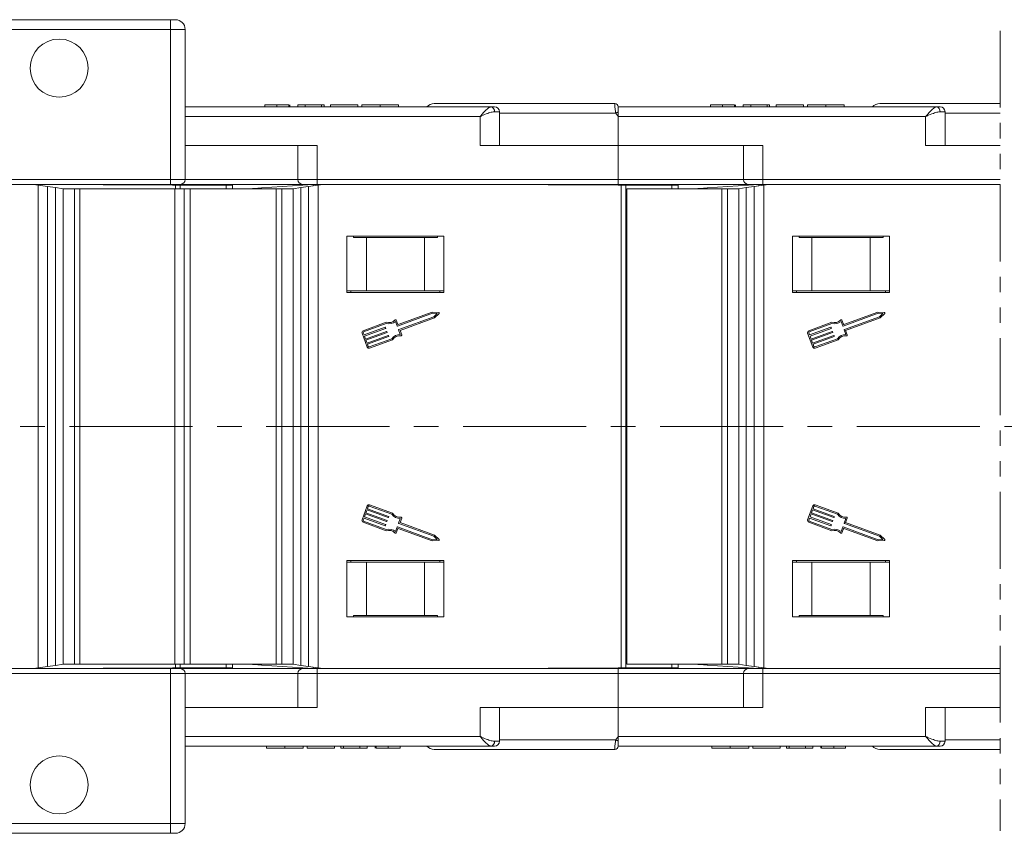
# Model space of a CAD drawing. Header units: millimetres. Extents: x 2548 to 3470, y -441 to 211.
# Tile 13 of 49: x 3045 to 3147, y -289 to -205. Entities that reach past the tile are written whole.
import ezdxf

# ---------------------------------------------------------------- set-up
doc = ezdxf.new("R2010")
doc.units = ezdxf.units.MM
doc.linetypes.add('CENTERX2', pattern=[20.32, 12.7, -2.54, 2.54, -2.54])
doc.linetypes.add('PHANTOM2', pattern=[31.75, 15.875, -3.175, 3.175, -3.175, 3.175, -3.175])

msp = doc.modelspace()

# ---------------------------------------------------------------- linework, layer by layer
at = {"color": 7, "linetype": 'Continuous', "lineweight": 15}
for p, q in [((3027.815, -204.671), (3060.864, -204.671)), ((3060.864, -204.671), (3060.864, -205.671)), ((3061.364, -204.671), (3060.864, -204.671)), ((3060.864, -205.671), (3027.815, -205.671)), ((3060.864, -221.171), (3060.864, -205.671)), ((3060.864, -205.671), (3062.364, -205.671)), ((3062.364, -205.671), (3062.364, -221.171)), ((3088.075, -213.321), (3106.725, -213.321)), ((3106.725, -213.321), (3106.725, -213.321)), ((3134.075, -213.321), (3146.514, -213.321)), ((3062.364, -213.671), (3093.925, -213.671)), ((3070.601, -213.471), (3070.601, -213.671)), ((3071.836, -213.471), (3071.836, -213.671)), ((3073.077, -213.471), (3073.077, -213.671)), ((3073.165, -213.471), (3073.165, -213.671)), ((3073.985, -213.471), (3073.985, -213.671)), ((3074.754, -213.471), (3073.985, -213.471)), ((3074.754, -213.471), (3074.754, -213.671)), ((3076.447, -213.471), (3074.754, -213.471)), ((3076.447, -213.471), (3076.447, -213.671)), ((3076.703, -213.471), (3076.447, -213.471)), ((3076.703, -213.471), (3076.703, -213.671)), ((3077.37, -213.471), (3077.37, -213.671)), ((3080.19, -213.471), (3077.37, -213.471)), ((3080.19, -213.471), (3080.19, -213.671)), ((3080.601, -213.471), (3080.601, -213.671)), ((3082.504, -213.471), (3082.504, -213.671)), ((3084.395, -213.471), (3084.395, -213.671)), ((3093.925, -213.671), (3094.307, -213.671)), ((3094.298, -214.171), (3094.807, -214.171)), ((3094.807, -217.671), (3094.807, -214.171)), ((3106.84, -214.321), (3094.807, -214.321)), ((3107.075, -213.671), (3107.075, -214.196)), ((3107.075, -213.671), (3139.925, -213.671)), ((3107.075, -214.196), (3107.075, -214.671)), ((3116.601, -213.471), (3116.601, -213.671)), ((3117.836, -213.471), (3117.836, -213.671)), ((3119.077, -213.471), (3119.077, -213.671)), ((3119.165, -213.471), (3119.165, -213.671)), ((3119.985, -213.471), (3119.985, -213.671)), ((3120.754, -213.471), (3119.985, -213.471)), ((3120.754, -213.471), (3120.754, -213.671)), ((3122.447, -213.471), (3120.754, -213.471)), ((3122.447, -213.471), (3122.447, -213.671)), ((3122.703, -213.471), (3122.447, -213.471)), ((3122.703, -213.471), (3122.703, -213.671)), ((3123.37, -213.471), (3123.37, -213.671)), ((3126.19, -213.471), (3123.37, -213.471)), ((3126.19, -213.471), (3126.19, -213.671)), ((3126.601, -213.471), (3126.601, -213.671)), ((3128.504, -213.471), (3128.504, -213.671)), ((3130.395, -213.471), (3130.395, -213.671)), ((3139.925, -213.671), (3140.307, -213.671)), ((3140.298, -214.171), (3140.807, -214.171)), ((3140.807, -217.671), (3140.807, -214.171)), ((3146.514, -214.321), (3140.807, -214.321)), ((3092.807, -214.671), (3062.364, -214.671)), ((3092.807, -217.671), (3092.807, -214.671)), ((3107.075, -214.671), (3107.075, -217.671)), ((3138.807, -214.671), (3107.075, -214.671)), ((3138.807, -217.671), (3138.807, -214.671)), ((3075.996, -217.671), (3062.364, -217.671)), ((3073.996, -217.671), (3073.996, -221.171)), ((3075.996, -217.671), (3075.996, -221.171)), ((3092.807, -217.671), (3107.075, -217.671)), ((3107.075, -217.671), (3107.075, -221.171)), ((3121.996, -217.671), (3107.075, -217.671)), ((3119.996, -217.671), (3119.996, -221.171)), ((3121.996, -217.671), (3121.996, -221.171)), ((3138.807, -217.671), (3146.514, -217.671)), ((3016.062, -221.171), (3060.864, -221.171)), ((3060.864, -221.671), (3060.864, -221.171)), ((3060.864, -221.171), (3062.364, -221.171)), ((3062.364, -221.171), (3073.996, -221.171)), ((3073.996, -221.171), (3075.996, -221.171)), ((3075.996, -221.171), (3107.075, -221.171)), ((3075.996, -221.171), (3075.996, -221.671)), ((3107.075, -221.171), (3107.075, -221.671)), ((3107.075, -221.171), (3119.996, -221.171)), ((3119.996, -221.171), (3121.996, -221.171)), ((3121.996, -221.171), (3146.514, -221.171)), ((3121.996, -221.171), (3121.996, -221.671)), ((3060.864, -221.671), (3016.062, -221.671)), ((3047.185, -221.74), (3046.713, -221.671)), ((3061.073, -221.741), (3046.718, -221.672)), ((3061.364, -221.768), (3046.72, -221.672)), ((3047.185, -271.602), (3047.185, -221.74)), ((3047.185, -221.74), (3048.17, -221.885)), ((3048.17, -221.885), (3048.17, -271.457)), ((3048.17, -221.885), (3048.992, -222.005)), ((3048.992, -271.337), (3048.992, -222.005)), ((3048.992, -222.005), (3049.78, -222.121)), ((3049.78, -271.221), (3049.78, -222.121)), ((3049.78, -222.121), (3050.948, -222.121)), ((3050.948, -271.221), (3050.948, -222.121)), ((3050.948, -222.121), (3051.508, -222.121)), ((3051.508, -271.221), (3051.508, -222.121)), ((3051.508, -222.121), (3061.309, -222.121)), ((3061.864, -221.671), (3060.864, -221.671)), ((3066.614, -221.768), (3061.073, -221.741)), ((3061.073, -221.766), (3061.073, -221.741)), ((3061.309, -222.121), (3062.278, -222.121)), ((3061.309, -271.221), (3061.309, -222.121)), ((3061.364, -221.768), (3061.864, -221.771)), ((3061.364, -222.121), (3061.364, -221.768)), ((3074.459, -221.671), (3061.864, -221.671)), ((3061.864, -221.771), (3061.864, -222.121)), ((3062.278, -271.221), (3062.278, -222.121)), ((3062.278, -222.121), (3062.875, -222.121)), ((3062.799, -222.121), (3071.78, -222.121)), ((3062.875, -271.221), (3062.875, -222.121)), ((3066.614, -221.768), (3067.272, -221.771)), ((3066.614, -222.121), (3066.614, -221.768)), ((3067.272, -221.771), (3067.272, -222.121)), ((3069.032, -222.121), (3069.308, -222.102)), ((3069.477, -222.09), (3069.308, -222.102)), ((3069.308, -222.102), (3069.308, -222.121)), ((3070.248, -222.037), (3069.477, -222.09)), ((3069.477, -222.121), (3069.477, -222.09)), ((3075.575, -221.671), (3070.248, -222.037)), ((3070.248, -222.037), (3070.248, -222.121)), ((3071.78, -222.121), (3071.78, -271.221)), ((3071.78, -222.121), (3072.34, -222.121)), ((3072.34, -222.121), (3072.34, -271.221)), ((3072.34, -222.121), (3073.508, -222.121)), ((3073.508, -222.121), (3074.296, -222.005)), ((3073.508, -222.121), (3073.508, -271.221)), ((3074.296, -222.005), (3075.118, -221.885)), ((3074.296, -222.005), (3074.296, -271.337)), ((3075.996, -221.671), (3074.496, -221.671)), ((3075.118, -221.885), (3076.103, -221.74)), ((3075.118, -271.457), (3075.118, -221.885)), ((3075.575, -221.818), (3075.575, -221.671)), ((3107.075, -221.671), (3075.996, -221.671)), ((3076.575, -221.671), (3076.103, -221.74)), ((3076.103, -221.74), (3076.103, -271.602)), ((3107.073, -221.741), (3092.575, -221.671)), ((3107.364, -221.768), (3092.575, -221.671)), ((3112.614, -221.768), (3107.073, -221.741)), ((3107.073, -221.766), (3107.073, -221.741)), ((3120.459, -221.671), (3107.075, -221.671)), ((3107.364, -271.574), (3107.364, -221.768)), ((3107.364, -221.768), (3107.864, -221.771)), ((3107.864, -221.771), (3107.864, -271.571)), ((3107.979, -222.121), (3107.979, -271.221)), ((3107.979, -222.121), (3117.78, -222.121)), ((3112.614, -221.768), (3113.272, -221.771)), ((3112.614, -222.121), (3112.614, -221.768)), ((3113.272, -221.771), (3113.272, -222.121)), ((3115.032, -222.121), (3115.308, -222.102)), ((3115.477, -222.09), (3115.308, -222.102)), ((3115.308, -222.102), (3115.308, -222.121)), ((3116.248, -222.037), (3115.477, -222.09)), ((3115.477, -222.121), (3115.477, -222.09)), ((3121.575, -221.671), (3116.248, -222.037)), ((3116.248, -222.037), (3116.248, -222.121)), ((3117.78, -222.121), (3117.78, -271.221)), ((3117.78, -222.121), (3118.34, -222.121)), ((3118.34, -222.121), (3118.34, -271.221)), ((3118.34, -222.121), (3119.508, -222.121)), ((3119.508, -222.121), (3120.296, -222.005)), ((3119.508, -222.121), (3119.508, -271.221)), ((3120.296, -222.005), (3121.118, -221.885)), ((3120.296, -222.005), (3120.296, -271.337)), ((3121.996, -221.671), (3120.496, -221.671)), ((3121.118, -221.885), (3122.103, -221.74)), ((3121.118, -271.457), (3121.118, -221.885)), ((3121.575, -221.818), (3121.575, -221.671)), ((3146.513, -221.671), (3121.996, -221.671)), ((3122.575, -221.671), (3122.103, -221.74)), ((3122.103, -221.74), (3122.103, -271.602)), ((3146.513, -221.709), (3138.575, -221.671)), ((3146.513, -221.723), (3138.575, -221.671)), ((3089.075, -227.021), (3079.075, -227.021)), ((3079.075, -227.021), (3079.075, -232.821)), ((3079.742, -227.171), (3079.742, -227.021)), ((3081.075, -227.171), (3079.742, -227.171)), ((3081.075, -232.671), (3081.075, -227.171)), ((3087.075, -227.171), (3081.075, -227.171)), ((3087.075, -232.671), (3087.075, -227.171)), ((3088.408, -227.171), (3087.075, -227.171)), ((3088.408, -227.021), (3088.408, -227.171)), ((3089.075, -232.821), (3089.075, -227.021)), ((3135.075, -227.021), (3125.075, -227.021)), ((3125.075, -227.021), (3125.075, -232.821)), ((3125.742, -227.171), (3125.742, -227.021)), ((3127.075, -227.171), (3125.742, -227.171)), ((3127.075, -232.671), (3127.075, -227.171)), ((3133.075, -227.171), (3127.075, -227.171)), ((3133.075, -232.671), (3133.075, -227.171)), ((3134.408, -227.171), (3133.075, -227.171)), ((3134.408, -227.021), (3134.408, -227.171)), ((3135.075, -232.821), (3135.075, -227.021)), ((3081.075, -232.671), (3079.075, -232.671)), ((3079.475, -232.671), (3079.475, -232.821)), ((3087.075, -232.671), (3081.075, -232.671)), ((3089.075, -232.671), (3087.075, -232.671)), ((3088.675, -232.671), (3088.675, -232.821)), ((3127.075, -232.671), (3125.075, -232.671)), ((3125.475, -232.671), (3125.475, -232.821)), ((3133.075, -232.671), (3127.075, -232.671)), ((3135.075, -232.671), (3133.075, -232.671)), ((3134.675, -232.671), (3134.675, -232.821)), ((3079.075, -232.821), (3089.075, -232.821)), ((3125.075, -232.821), (3135.075, -232.821)), ((3084.32, -236.121), (3084.162, -235.687)), ((3087.898, -234.984), (3084.285, -236.303)), ((3087.878, -234.855), (3084.361, -236.14)), ((3084.417, -236.663), (3088.029, -235.343)), ((3084.55, -236.75), (3088.097, -235.454)), ((3088.543, -234.889), (3087.878, -234.855)), ((3088.387, -235.009), (3087.898, -234.984)), ((3088.029, -235.343), (3088.387, -235.009)), ((3088.097, -235.454), (3088.584, -234.999)), ((3130.32, -236.121), (3130.162, -235.687)), ((3133.898, -234.984), (3130.285, -236.303)), ((3133.878, -234.855), (3130.361, -236.14)), ((3130.417, -236.663), (3134.029, -235.343)), ((3130.55, -236.75), (3134.097, -235.454)), ((3134.543, -234.889), (3133.878, -234.855)), ((3134.387, -235.009), (3133.898, -234.984)), ((3134.029, -235.343), (3134.387, -235.009)), ((3134.097, -235.454), (3134.584, -234.999)), ((3083.121, -235.913), (3080.743, -236.782)), ((3083.127, -236.047), (3080.787, -236.902)), ((3080.836, -237.224), (3083.01, -236.43)), ((3083.054, -236.55), (3080.88, -237.344)), ((3083.051, -236.449), (3083.073, -236.509)), ((3084.244, -236.284), (3084.075, -235.821)), ((3084.567, -237.168), (3084.398, -236.704)), ((3084.72, -237.214), (3084.55, -236.75)), ((3129.121, -235.913), (3126.743, -236.782)), ((3129.127, -236.047), (3126.787, -236.902)), ((3126.836, -237.224), (3129.01, -236.43)), ((3129.054, -236.55), (3126.88, -237.344)), ((3129.051, -236.449), (3129.073, -236.509)), ((3130.244, -236.284), (3130.075, -235.821)), ((3130.567, -237.168), (3130.398, -236.704)), ((3130.72, -237.214), (3130.55, -236.75)), ((3080.629, -237.028), (3081.155, -238.467)), ((3080.749, -236.984), (3080.836, -237.224)), ((3080.88, -237.344), (3080.99, -237.643)), ((3080.99, -237.643), (3083.163, -236.849)), ((3083.207, -236.969), (3081.034, -237.763)), ((3081.034, -237.763), (3081.143, -238.063)), ((3081.143, -238.063), (3083.317, -237.269)), ((3083.36, -237.389), (3081.187, -238.183)), ((3081.356, -238.461), (3083.697, -237.606)), ((3081.4, -238.581), (3083.778, -237.712)), ((3083.204, -236.868), (3083.226, -236.928)), ((3083.358, -237.288), (3083.38, -237.348)), ((3126.629, -237.028), (3127.155, -238.467)), ((3126.749, -236.984), (3126.836, -237.224)), ((3126.88, -237.344), (3126.99, -237.643)), ((3126.99, -237.643), (3129.163, -236.849)), ((3129.207, -236.969), (3127.034, -237.763)), ((3127.034, -237.763), (3127.143, -238.063)), ((3127.143, -238.063), (3129.317, -237.269)), ((3129.36, -237.389), (3127.187, -238.183)), ((3127.356, -238.461), (3129.697, -237.606)), ((3127.4, -238.581), (3129.778, -237.712)), ((3129.204, -236.868), (3129.226, -236.928)), ((3129.358, -237.288), (3129.38, -237.348)), ((3081.187, -238.183), (3081.275, -238.423)), ((3127.187, -238.183), (3127.275, -238.423)), ((3081.155, -254.875), (3080.629, -256.314)), ((3081.275, -254.919), (3081.187, -255.159)), ((3083.697, -255.736), (3081.356, -254.881)), ((3083.778, -255.63), (3081.4, -254.761)), ((3127.155, -254.875), (3126.629, -256.314)), ((3127.275, -254.919), (3127.187, -255.159)), ((3129.697, -255.736), (3127.356, -254.881)), ((3129.778, -255.63), (3127.4, -254.761)), ((3080.836, -256.118), (3080.749, -256.358)), ((3083.01, -256.912), (3080.836, -256.118)), ((3080.99, -255.698), (3080.88, -255.998)), ((3080.88, -255.998), (3083.054, -256.792)), ((3083.163, -256.493), (3080.99, -255.698)), ((3081.143, -255.279), (3081.034, -255.578)), ((3081.034, -255.578), (3083.207, -256.373)), ((3083.317, -256.073), (3081.143, -255.279)), ((3081.187, -255.159), (3083.36, -255.953)), ((3083.38, -255.994), (3083.358, -256.054)), ((3084.55, -256.592), (3084.72, -256.128)), ((3126.836, -256.118), (3126.749, -256.358)), ((3129.01, -256.912), (3126.836, -256.118)), ((3126.99, -255.698), (3126.88, -255.998)), ((3126.88, -255.998), (3129.054, -256.792)), ((3129.163, -256.493), (3126.99, -255.698)), ((3127.143, -255.279), (3127.034, -255.578)), ((3127.034, -255.578), (3129.207, -256.373)), ((3129.317, -256.073), (3127.143, -255.279)), ((3127.187, -255.159), (3129.36, -255.953)), ((3129.38, -255.994), (3129.358, -256.054)), ((3130.55, -256.592), (3130.72, -256.128)), ((3080.743, -256.56), (3083.121, -257.429)), ((3080.787, -256.44), (3083.127, -257.295)), ((3083.073, -256.833), (3083.051, -256.893)), ((3083.226, -256.414), (3083.204, -256.474)), ((3084.075, -257.521), (3084.244, -257.057)), ((3084.285, -257.038), (3087.898, -258.358)), ((3084.398, -256.638), (3084.567, -256.174)), ((3088.029, -257.998), (3084.417, -256.679)), ((3088.097, -257.887), (3084.55, -256.592)), ((3126.743, -256.56), (3129.121, -257.429)), ((3126.787, -256.44), (3129.127, -257.295)), ((3129.073, -256.833), (3129.051, -256.893)), ((3129.226, -256.414), (3129.204, -256.474)), ((3130.075, -257.521), (3130.244, -257.057)), ((3130.285, -257.038), (3133.898, -258.358)), ((3130.398, -256.638), (3130.567, -256.174)), ((3134.029, -257.998), (3130.417, -256.679)), ((3134.097, -257.887), (3130.55, -256.592)), ((3084.162, -257.655), (3084.32, -257.221)), ((3084.361, -257.202), (3087.878, -258.487)), ((3088.387, -258.333), (3088.029, -257.998)), ((3088.584, -258.342), (3088.097, -257.887)), ((3130.162, -257.655), (3130.32, -257.221)), ((3130.361, -257.202), (3133.878, -258.487)), ((3134.387, -258.333), (3134.029, -257.998)), ((3134.584, -258.342), (3134.097, -257.887)), ((3087.878, -258.487), (3088.543, -258.453)), ((3087.898, -258.358), (3088.387, -258.333)), ((3133.878, -258.487), (3134.543, -258.453)), ((3133.898, -258.358), (3134.387, -258.333)), ((3089.075, -260.521), (3079.075, -260.521)), ((3079.075, -260.521), (3079.075, -266.321)), ((3081.075, -260.671), (3079.075, -260.671)), ((3079.475, -260.521), (3079.475, -260.671)), ((3081.075, -260.671), (3081.075, -266.171)), ((3087.075, -260.671), (3081.075, -260.671)), ((3087.075, -260.671), (3087.075, -266.171)), ((3089.075, -260.671), (3087.075, -260.671)), ((3088.675, -260.521), (3088.675, -260.671)), ((3089.075, -266.321), (3089.075, -260.521)), ((3135.075, -260.521), (3125.075, -260.521)), ((3125.075, -260.521), (3125.075, -266.321)), ((3127.075, -260.671), (3125.075, -260.671)), ((3125.475, -260.521), (3125.475, -260.671)), ((3127.075, -260.671), (3127.075, -266.171)), ((3133.075, -260.671), (3127.075, -260.671)), ((3133.075, -260.671), (3133.075, -266.171)), ((3135.075, -260.671), (3133.075, -260.671)), ((3134.675, -260.521), (3134.675, -260.671)), ((3135.075, -266.321), (3135.075, -260.521)), ((3079.742, -266.171), (3079.742, -266.321)), ((3081.075, -266.171), (3079.742, -266.171)), ((3087.075, -266.171), (3081.075, -266.171)), ((3088.408, -266.171), (3087.075, -266.171)), ((3088.408, -266.321), (3088.408, -266.171)), ((3125.742, -266.171), (3125.742, -266.321)), ((3127.075, -266.171), (3125.742, -266.171)), ((3133.075, -266.171), (3127.075, -266.171)), ((3134.408, -266.171), (3133.075, -266.171)), ((3134.408, -266.321), (3134.408, -266.171)), ((3079.075, -266.321), (3089.075, -266.321)), ((3125.075, -266.321), (3135.075, -266.321)), ((3048.992, -271.337), (3048.17, -271.457)), ((3049.78, -271.221), (3048.992, -271.337)), ((3050.948, -271.221), (3049.78, -271.221)), ((3051.508, -271.221), (3050.948, -271.221)), ((3061.309, -271.221), (3051.508, -271.221)), ((3062.278, -271.221), (3061.309, -271.221)), ((3061.364, -271.574), (3061.364, -271.221)), ((3061.864, -271.221), (3061.864, -271.571)), ((3062.875, -271.221), (3062.278, -271.221)), ((3071.78, -271.221), (3062.875, -271.221)), ((3066.614, -271.574), (3066.614, -271.221)), ((3067.272, -271.221), (3067.272, -271.571)), ((3069.308, -271.24), (3069.032, -271.221)), ((3069.308, -271.221), (3069.308, -271.24)), ((3069.308, -271.24), (3069.477, -271.252)), ((3069.477, -271.252), (3069.477, -271.221)), ((3069.477, -271.252), (3070.248, -271.305)), ((3070.248, -271.221), (3070.248, -271.305)), ((3070.248, -271.305), (3075.575, -271.671)), ((3072.34, -271.221), (3071.78, -271.221)), ((3073.508, -271.221), (3072.34, -271.221)), ((3074.296, -271.337), (3073.508, -271.221)), ((3075.118, -271.457), (3074.296, -271.337)), ((3117.78, -271.221), (3107.979, -271.221)), ((3112.614, -271.574), (3112.614, -271.221)), ((3113.272, -271.221), (3113.272, -271.571)), ((3115.308, -271.24), (3115.032, -271.221)), ((3115.308, -271.221), (3115.308, -271.24)), ((3115.308, -271.24), (3115.477, -271.252)), ((3115.477, -271.252), (3115.477, -271.221)), ((3115.477, -271.252), (3116.248, -271.305)), ((3116.248, -271.221), (3116.248, -271.305)), ((3116.248, -271.305), (3121.575, -271.671)), ((3118.34, -271.221), (3117.78, -271.221)), ((3119.508, -271.221), (3118.34, -271.221)), ((3120.296, -271.337), (3119.508, -271.221)), ((3121.118, -271.457), (3120.296, -271.337)), ((3016.062, -271.671), (3060.864, -271.671)), ((3060.864, -272.171), (3016.062, -272.171)), ((3046.713, -271.671), (3047.185, -271.602)), ((3046.718, -271.67), (3061.073, -271.601)), ((3046.72, -271.67), (3061.364, -271.574)), ((3048.17, -271.457), (3047.185, -271.602)), ((3060.864, -272.171), (3060.864, -271.671)), ((3060.864, -271.671), (3061.864, -271.671)), ((3060.864, -287.671), (3060.864, -272.171)), ((3062.364, -272.171), (3060.864, -272.171)), ((3061.073, -271.601), (3066.614, -271.574)), ((3061.073, -271.601), (3061.073, -271.576)), ((3061.864, -271.571), (3061.364, -271.574)), ((3074.459, -271.671), (3061.864, -271.671)), ((3062.364, -272.171), (3062.364, -287.671)), ((3062.364, -272.171), (3073.996, -272.171)), ((3067.272, -271.571), (3066.614, -271.574)), ((3073.996, -272.171), (3073.996, -275.671)), ((3073.996, -272.171), (3075.996, -272.171)), ((3075.996, -271.671), (3074.496, -271.671)), ((3076.103, -271.602), (3075.118, -271.457)), ((3075.575, -271.671), (3075.575, -271.524)), ((3107.075, -271.671), (3075.996, -271.671)), ((3075.996, -272.171), (3075.996, -271.671)), ((3075.996, -272.171), (3107.075, -272.171)), ((3075.996, -275.671), (3075.996, -272.171)), ((3076.103, -271.602), (3076.575, -271.671)), ((3092.575, -271.671), (3107.364, -271.574)), ((3092.575, -271.671), (3107.073, -271.601)), ((3107.073, -271.601), (3112.614, -271.574)), ((3107.073, -271.601), (3107.073, -271.576)), ((3107.075, -272.171), (3107.075, -271.671)), ((3120.459, -271.671), (3107.075, -271.671)), ((3107.075, -275.671), (3107.075, -272.171)), ((3107.075, -272.171), (3119.996, -272.171)), ((3107.864, -271.571), (3107.364, -271.574)), ((3113.272, -271.571), (3112.614, -271.574)), ((3119.996, -272.171), (3119.996, -275.671)), ((3119.996, -272.171), (3121.996, -272.171)), ((3121.996, -271.671), (3120.496, -271.671)), ((3122.103, -271.602), (3121.118, -271.457)), ((3121.575, -271.671), (3121.575, -271.524)), ((3146.511, -271.671), (3121.996, -271.671)), ((3121.996, -272.171), (3121.996, -271.671)), ((3121.996, -272.171), (3146.511, -272.171)), ((3121.996, -275.671), (3121.996, -272.171)), ((3122.103, -271.602), (3122.575, -271.671)), ((3138.575, -271.671), (3146.511, -271.619)), ((3138.575, -271.671), (3146.511, -271.633)), ((3075.996, -275.671), (3062.364, -275.671)), ((3092.807, -275.671), (3092.807, -278.671)), ((3092.807, -275.671), (3107.075, -275.671)), ((3094.807, -279.171), (3094.807, -275.671)), ((3107.075, -278.671), (3107.075, -275.671)), ((3121.996, -275.671), (3107.075, -275.671)), ((3138.807, -275.671), (3138.807, -278.671)), ((3138.807, -275.671), (3146.51, -275.671)), ((3140.807, -279.171), (3140.807, -275.671)), ((3092.807, -278.671), (3062.364, -278.671)), ((3094.298, -279.171), (3094.807, -279.171)), ((3106.84, -279.021), (3094.807, -279.021)), ((3138.807, -278.671), (3107.075, -278.671)), ((3107.075, -279.146), (3107.075, -278.671)), ((3107.075, -279.671), (3107.075, -279.146)), ((3140.298, -279.171), (3140.807, -279.171)), ((3146.51, -279.021), (3140.807, -279.021)), ((3062.364, -279.671), (3093.925, -279.671)), ((3070.754, -279.871), (3070.754, -279.671)), ((3072.646, -279.871), (3072.646, -279.671)), ((3074.549, -279.871), (3074.549, -279.671)), ((3074.96, -279.871), (3074.96, -279.671)), ((3074.96, -279.871), (3077.78, -279.871)), ((3077.78, -279.871), (3077.78, -279.671)), ((3078.447, -279.871), (3078.447, -279.671)), ((3078.447, -279.871), (3078.703, -279.871)), ((3078.703, -279.871), (3078.703, -279.671)), ((3078.703, -279.871), (3080.395, -279.871)), ((3080.395, -279.871), (3080.395, -279.671)), ((3080.395, -279.871), (3081.165, -279.871)), ((3081.165, -279.871), (3081.165, -279.671)), ((3081.985, -279.871), (3081.985, -279.671)), ((3082.073, -279.871), (3082.073, -279.671)), ((3083.314, -279.871), (3083.314, -279.671)), ((3084.549, -279.871), (3084.549, -279.671)), ((3088.075, -280.021), (3106.725, -280.021)), ((3093.925, -279.671), (3094.307, -279.671)), ((3106.725, -280.021), (3106.725, -280.021)), ((3107.075, -279.671), (3139.925, -279.671)), ((3116.754, -279.871), (3116.754, -279.671)), ((3118.646, -279.871), (3118.646, -279.671)), ((3120.549, -279.871), (3120.549, -279.671)), ((3120.96, -279.871), (3120.96, -279.671)), ((3120.96, -279.871), (3123.78, -279.871)), ((3123.78, -279.871), (3123.78, -279.671)), ((3124.447, -279.871), (3124.447, -279.671)), ((3124.447, -279.871), (3124.703, -279.871)), ((3124.703, -279.871), (3124.703, -279.671)), ((3124.703, -279.871), (3126.395, -279.871)), ((3126.395, -279.871), (3126.395, -279.671)), ((3126.395, -279.871), (3127.165, -279.871)), ((3127.165, -279.871), (3127.165, -279.671)), ((3127.985, -279.871), (3127.985, -279.671)), ((3128.073, -279.871), (3128.073, -279.671)), ((3129.314, -279.871), (3129.314, -279.671)), ((3130.549, -279.871), (3130.549, -279.671)), ((3134.075, -280.021), (3146.51, -280.021)), ((3139.925, -279.671), (3140.307, -279.671)), ((3027.815, -287.671), (3060.864, -287.671)), ((3060.864, -287.671), (3062.364, -287.671)), ((3060.864, -287.671), (3060.864, -288.671)), ((3060.864, -288.671), (3027.815, -288.671)), ((3060.864, -288.671), (3061.364, -288.671))]:
    msp.add_line(p, q, dxfattribs=at)
at = {"color": 3, "linetype": 'PHANTOM2', "lineweight": 9, "ltscale": 0.5}
msp.add_line((3146.514, -205.808), (3146.51, -288.422), dxfattribs=at)
at = {"color": 1, "linetype": 'CENTERX2', "lineweight": 13}
msp.add_line((3388.248, -246.671), (2837.587, -246.671), dxfattribs=at)
at = {"color": 7, "linetype": 'Continuous', "lineweight": 15}
for centre in [(3049.364, -209.671), (3049.364, -283.671)]:
    msp.add_circle(centre, 3, dxfattribs=at)
for centre, radius, start, end in [((3061.364, -205.671), 1, 0, 90), ((3088.075, -214.321), 1, 90, 139.4584), ((3106.725, -213.671), 0.35, 0.00166, 90.00559), ((3106.725, -213.671), 0.35, 0, 90), ((3134.075, -214.321), 1, 90, 139.4584), ((3093.851, -214.115), 0.451, 352.91865, 80.4798), ((3094.307, -214.171), 0.5, 0, 90), ((3128.181, -254.217), 45.245, 117.80537, 118.14247), ((3139.851, -214.115), 0.451, 352.91865, 80.4798), ((3140.307, -214.171), 0.5, 0, 90), ((3061.864, -221.171), 0.5, 270, 360), ((3074.496, -221.171), 0.5, 180, 270), ((3120.496, -221.171), 0.5, 180, 270), ((3083.379, -235), 0.949, 254.2528, 315.58546), ((3084.102, -235.709), 0.0638, 20.07046, 135.58546), ((3088.54, -234.953), 0.0638, 313.09192, 87.049), ((3129.379, -235), 0.949, 254.2528, 315.58546), ((3130.102, -235.709), 0.0638, 20.07046, 135.58546), ((3134.54, -234.953), 0.0638, 313.09192, 87.049), ((3080.809, -236.962), 0.192, 110.07046, 200.07046), ((3083.021, -236.46), 0.0319, 20.07046, 110.07046), ((3083.043, -236.52), 0.0319, 290.07046, 20.07046), ((3083.379, -235), 1.076, 256.51116, 310.30711), ((3084.274, -236.274), 0.0319, 200.07046, 290.07046), ((3084.35, -236.11), 0.0319, 200.07046, 290.07046), ((3084.428, -236.693), 0.0319, 110.07046, 200.07046), ((3126.809, -236.962), 0.192, 110.07046, 200.07046), ((3129.021, -236.46), 0.0319, 20.07046, 110.07046), ((3129.043, -236.52), 0.0319, 290.07046, 20.07046), ((3129.379, -235), 1.076, 256.51116, 310.30711), ((3130.274, -236.274), 0.0319, 200.07046, 290.07046), ((3130.35, -236.11), 0.0319, 200.07046, 290.07046), ((3130.428, -236.693), 0.0319, 110.07046, 200.07046), ((3080.809, -236.962), 0.0638, 110.07046, 200.07046), ((3083.174, -236.879), 0.0319, 20.07046, 110.07046), ((3083.196, -236.939), 0.0319, 290.07046, 20.07046), ((3083.328, -237.299), 0.0319, 20.07046, 110.07046), ((3083.35, -237.359), 0.0319, 290.07046, 20.07046), ((3084.564, -238.244), 1.076, 89.8338, 143.62975), ((3084.564, -238.244), 0.949, 84.55545, 145.88812), ((3084.66, -237.236), 0.0638, 264.55545, 20.07046), ((3126.809, -236.962), 0.0638, 110.07046, 200.07046), ((3129.174, -236.879), 0.0319, 20.07046, 110.07046), ((3129.196, -236.939), 0.0319, 290.07046, 20.07046), ((3129.328, -237.299), 0.0319, 20.07046, 110.07046), ((3129.35, -237.359), 0.0319, 290.07046, 20.07046), ((3130.564, -238.244), 1.076, 89.8338, 143.62975), ((3130.564, -238.244), 0.949, 84.55545, 145.88812), ((3130.66, -237.236), 0.0638, 264.55545, 20.07046), ((3081.335, -238.401), 0.192, 200.07046, 290.07046), ((3081.335, -238.401), 0.0638, 200.07046, 290.07046), ((3127.335, -238.401), 0.192, 200.07046, 290.07046), ((3127.335, -238.401), 0.0638, 200.07046, 290.07046), ((3081.335, -254.941), 0.192, 69.92954, 159.92954), ((3081.335, -254.941), 0.0638, 69.92954, 159.92954), ((3127.335, -254.941), 0.192, 69.92954, 159.92954), ((3127.335, -254.941), 0.0638, 69.92954, 159.92954), ((3083.328, -256.043), 0.0319, 249.92954, 339.92954), ((3083.35, -255.983), 0.0319, 339.92954, 69.92954), ((3084.564, -255.098), 1.076, 216.37025, 270.1662), ((3084.564, -255.098), 0.949, 214.11188, 275.44455), ((3084.66, -256.106), 0.0638, 339.92954, 95.44455), ((3129.328, -256.043), 0.0319, 249.92954, 339.92954), ((3129.35, -255.983), 0.0319, 339.92954, 69.92954), ((3130.564, -255.098), 1.076, 216.37025, 270.1662), ((3130.564, -255.098), 0.949, 214.11188, 275.44455), ((3130.66, -256.106), 0.0638, 339.92954, 95.44455), ((3080.809, -256.38), 0.192, 159.92954, 249.92954), ((3080.809, -256.38), 0.0638, 159.92954, 249.92954), ((3083.021, -256.882), 0.0319, 249.92954, 339.92954), ((3083.043, -256.822), 0.0319, 339.92954, 69.92954), ((3083.174, -256.463), 0.0319, 249.92954, 339.92954), ((3083.196, -256.403), 0.0319, 339.92954, 69.92954), ((3084.274, -257.068), 0.0319, 69.92954, 159.92954), ((3084.428, -256.649), 0.0319, 159.92954, 249.92954), ((3126.809, -256.38), 0.192, 159.92954, 249.92954), ((3126.809, -256.38), 0.0638, 159.92954, 249.92954), ((3129.021, -256.882), 0.0319, 249.92954, 339.92954), ((3129.043, -256.822), 0.0319, 339.92954, 69.92954), ((3129.174, -256.463), 0.0319, 249.92954, 339.92954), ((3129.196, -256.403), 0.0319, 339.92954, 69.92954), ((3130.274, -257.068), 0.0319, 69.92954, 159.92954), ((3130.428, -256.649), 0.0319, 159.92954, 249.92954), ((3083.379, -258.342), 0.949, 44.41454, 105.7472), ((3083.379, -258.342), 1.076, 49.69289, 103.48884), ((3084.102, -257.633), 0.0638, 224.41454, 339.92954), ((3084.35, -257.232), 0.0319, 69.92954, 159.92954), ((3129.379, -258.342), 0.949, 44.41454, 105.7472), ((3129.379, -258.342), 1.076, 49.69289, 103.48884), ((3130.102, -257.633), 0.0638, 224.41454, 339.92954), ((3130.35, -257.232), 0.0319, 69.92954, 159.92954), ((3088.54, -258.389), 0.0638, 272.951, 46.90808), ((3134.54, -258.389), 0.0638, 272.951, 46.90808), ((3061.864, -272.171), 0.5, 360, 90), ((3074.496, -272.171), 0.5, 90, 180), ((3120.496, -272.171), 0.5, 90, 180), ((3093.851, -279.226), 0.451, 279.5202, 7.08135), ((3094.307, -279.171), 0.5, 270, 0), ((3128.181, -239.124), 45.245, 241.85753, 242.19463), ((3139.851, -279.226), 0.451, 279.5202, 7.08135), ((3140.307, -279.171), 0.5, 270, 0), ((3088.075, -279.021), 1, 220.5416, 270), ((3106.725, -279.671), 0.35, 269.99441, 359.99834), ((3106.725, -279.671), 0.35, 270, 0), ((3134.075, -279.021), 1, 220.5416, 270), ((3061.364, -287.671), 1, 270, 0)]:
    msp.add_arc(centre, radius, start, end, dxfattribs=at)
for points, knots in [([(3106.84, -214.321), (3106.828, -214.284), (3106.792, -214.172), (3106.755, -213.961), (3106.73, -213.708), (3106.723, -213.486), (3106.723, -213.346), (3106.724, -213.329), (3106.725, -213.321)], [0, 0, 0, 0, 0.0736104, 0.2252813, 0.4127189, 0.6160541, 0.826783, 1, 1, 1, 1]), ([(3071.836, -213.471), (3071.641, -213.471), (3071.252, -213.471), (3070.808, -213.471), (3070.624, -213.471), (3070.608, -213.471), (3070.601, -213.471)], [0, 0, 0, 0, 0.2802457, 0.5584161, 0.7788266, 1, 1, 1, 1]), ([(3073.077, -213.471), (3073.015, -213.471), (3072.889, -213.471), (3072.448, -213.471), (3072.068, -213.471), (3071.836, -213.471)], [0, 0, 0, 0, 0.2801216, 0.5603549, 1, 1, 1, 1]), ([(3082.504, -213.471), (3082.208, -213.471), (3081.617, -213.471), (3080.954, -213.471), (3080.639, -213.471), (3080.613, -213.471), (3080.601, -213.471)], [0, 0, 0, 0, 0.2799425, 0.558704, 0.7790449, 1, 1, 1, 1]), ([(3084.395, -213.471), (3084.376, -213.471), (3084.336, -213.471), (3083.87, -213.471), (3083.199, -213.471), (3082.736, -213.471), (3082.504, -213.471)], [0, 0, 0, 0, 0.280551, 0.5594882, 0.779434, 1, 1, 1, 1]), ([(3093.925, -213.671), (3093.897, -213.674), (3093.841, -213.68), (3093.735, -213.733), (3093.607, -213.824), (3093.49, -213.928), (3093.333, -214.08), (3093.179, -214.246), (3093.013, -214.434), (3092.934, -214.525), (3092.889, -214.577), (3092.862, -214.607), (3092.84, -214.633), (3092.825, -214.65), (3092.817, -214.66), (3092.811, -214.666), (3092.809, -214.669), (3092.807, -214.671)], [0, 0, 0, 0, 0.10102949, 0.20494614, 0.33716829, 0.47429709, 0.5161999, 0.74365074, 0.85308987, 0.91424801, 0.93216977, 0.96013693, 0.97654495, 0.98619361, 0.99469798, 0.99593178, 1, 1, 1, 1]), ([(3092.807, -214.671), (3092.81, -214.67), (3092.821, -214.665), (3092.859, -214.648), (3092.904, -214.629), (3093.162, -214.517), (3093.558, -214.351), (3094.012, -214.196), (3094.219, -214.178), (3094.298, -214.171)], [0, 0, 0, 0, 0.0050875, 0.0203691, 0.0708073, 0.0890863, 0.5003107, 0.809226, 1, 1, 1, 1]), ([(3107.075, -214.671), (3107.074, -214.67), (3107.005, -214.576), (3106.92, -214.463), (3106.852, -214.342), (3106.84, -214.321)], [0, 0, 0, 0, 0.0120871, 0.8246302, 1, 1, 1, 1]), ([(3117.836, -213.471), (3117.641, -213.471), (3117.252, -213.471), (3116.808, -213.471), (3116.624, -213.471), (3116.608, -213.471), (3116.601, -213.471)], [0, 0, 0, 0, 0.2802457, 0.5584161, 0.7788266, 1, 1, 1, 1]), ([(3119.077, -213.471), (3119.015, -213.471), (3118.889, -213.471), (3118.448, -213.471), (3118.068, -213.471), (3117.836, -213.471)], [0, 0, 0, 0, 0.2801216, 0.5603549, 1, 1, 1, 1]), ([(3128.504, -213.471), (3128.208, -213.471), (3127.617, -213.471), (3126.954, -213.471), (3126.639, -213.471), (3126.613, -213.471), (3126.601, -213.471)], [0, 0, 0, 0, 0.2799425, 0.558704, 0.7790449, 1, 1, 1, 1]), ([(3130.395, -213.471), (3130.376, -213.471), (3130.336, -213.471), (3129.87, -213.471), (3129.199, -213.471), (3128.736, -213.471), (3128.504, -213.471)], [0, 0, 0, 0, 0.280551, 0.5594882, 0.779434, 1, 1, 1, 1]), ([(3139.925, -213.671), (3139.897, -213.674), (3139.841, -213.68), (3139.735, -213.733), (3139.607, -213.824), (3139.49, -213.928), (3139.333, -214.08), (3139.179, -214.246), (3139.013, -214.434), (3138.934, -214.525), (3138.889, -214.577), (3138.862, -214.607), (3138.84, -214.633), (3138.825, -214.65), (3138.817, -214.66), (3138.811, -214.666), (3138.809, -214.669), (3138.807, -214.671)], [0, 0, 0, 0, 0.10102949, 0.20494614, 0.33716829, 0.47429709, 0.5161999, 0.74365074, 0.85308987, 0.91424801, 0.93216977, 0.96013693, 0.97654495, 0.98619361, 0.99469798, 0.99593178, 1, 1, 1, 1]), ([(3138.807, -214.671), (3138.81, -214.67), (3138.821, -214.665), (3138.859, -214.648), (3138.904, -214.629), (3139.162, -214.517), (3139.558, -214.351), (3140.012, -214.196), (3140.219, -214.178), (3140.298, -214.171)], [0, 0, 0, 0, 0.0050875, 0.0203691, 0.0708073, 0.0890863, 0.5003107, 0.809226, 1, 1, 1, 1]), ([(3092.807, -278.671), (3092.81, -278.672), (3092.821, -278.677), (3092.859, -278.693), (3092.904, -278.713), (3093.162, -278.824), (3093.558, -278.991), (3094.012, -279.146), (3094.219, -279.164), (3094.298, -279.171)], [0, 0, 0, 0, 0.0050875, 0.0203691, 0.0708073, 0.0890863, 0.5003107, 0.809226, 1, 1, 1, 1]), ([(3093.925, -279.671), (3093.897, -279.668), (3093.841, -279.662), (3093.735, -279.609), (3093.607, -279.518), (3093.49, -279.414), (3093.333, -279.261), (3093.179, -279.095), (3093.013, -278.908), (3092.934, -278.817), (3092.889, -278.765), (3092.862, -278.735), (3092.84, -278.708), (3092.825, -278.692), (3092.817, -278.682), (3092.811, -278.675), (3092.809, -278.673), (3092.807, -278.671)], [0, 0, 0, 0, 0.1010295, 0.2049461, 0.3371683, 0.4742971, 0.5161999, 0.7436507, 0.8530899, 0.914248, 0.9321698, 0.9601369, 0.976545, 0.9861936, 0.994698, 0.9959318, 1, 1, 1, 1]), ([(3106.84, -279.021), (3106.828, -279.058), (3106.792, -279.17), (3106.755, -279.38), (3106.73, -279.634), (3106.723, -279.856), (3106.723, -279.996), (3106.724, -280.013), (3106.725, -280.021)], [0, 0, 0, 0, 0.0736104, 0.2252813, 0.4127189, 0.6160541, 0.826783, 1, 1, 1, 1]), ([(3107.075, -278.671), (3107.074, -278.672), (3107.005, -278.765), (3106.92, -278.878), (3106.852, -278.999), (3106.84, -279.021)], [0, 0, 0, 0, 0.0120871, 0.8246302, 1, 1, 1, 1]), ([(3138.807, -278.671), (3138.81, -278.672), (3138.821, -278.677), (3138.859, -278.693), (3138.904, -278.713), (3139.162, -278.824), (3139.558, -278.991), (3140.012, -279.146), (3140.219, -279.164), (3140.298, -279.171)], [0, 0, 0, 0, 0.00508751, 0.02036912, 0.07080725, 0.08908627, 0.50031067, 0.809226, 1, 1, 1, 1]), ([(3139.925, -279.671), (3139.897, -279.668), (3139.841, -279.662), (3139.735, -279.609), (3139.607, -279.518), (3139.49, -279.414), (3139.333, -279.261), (3139.179, -279.095), (3139.013, -278.908), (3138.934, -278.817), (3138.889, -278.765), (3138.862, -278.735), (3138.84, -278.708), (3138.825, -278.692), (3138.817, -278.682), (3138.811, -278.675), (3138.809, -278.673), (3138.807, -278.671)], [0, 0, 0, 0, 0.1010295, 0.2049461, 0.3371683, 0.4742971, 0.5161999, 0.7436507, 0.8530899, 0.914248, 0.9321698, 0.9601369, 0.976545, 0.9861936, 0.994698, 0.9959318, 1, 1, 1, 1]), ([(3070.754, -279.871), (3070.774, -279.871), (3070.813, -279.871), (3071.28, -279.871), (3071.951, -279.871), (3072.414, -279.871), (3072.646, -279.871)], [0, 0, 0, 0, 0.280551, 0.5594882, 0.779434, 1, 1, 1, 1]), ([(3072.646, -279.871), (3072.942, -279.871), (3073.533, -279.871), (3074.195, -279.871), (3074.511, -279.871), (3074.537, -279.871), (3074.549, -279.871)], [0, 0, 0, 0, 0.27994249, 0.55870402, 0.77904493, 1, 1, 1, 1]), ([(3082.073, -279.871), (3082.135, -279.871), (3082.261, -279.871), (3082.702, -279.871), (3083.082, -279.871), (3083.314, -279.871)], [0, 0, 0, 0, 0.2801216, 0.5603549, 1, 1, 1, 1]), ([(3083.314, -279.871), (3083.509, -279.871), (3083.898, -279.871), (3084.342, -279.871), (3084.526, -279.871), (3084.541, -279.871), (3084.549, -279.871)], [0, 0, 0, 0, 0.2802457, 0.5584161, 0.7788266, 1, 1, 1, 1]), ([(3116.754, -279.871), (3116.774, -279.871), (3116.813, -279.871), (3117.28, -279.871), (3117.951, -279.871), (3118.414, -279.871), (3118.646, -279.871)], [0, 0, 0, 0, 0.280551, 0.5594882, 0.779434, 1, 1, 1, 1]), ([(3118.646, -279.871), (3118.942, -279.871), (3119.533, -279.871), (3120.195, -279.871), (3120.511, -279.871), (3120.537, -279.871), (3120.549, -279.871)], [0, 0, 0, 0, 0.27994249, 0.55870402, 0.77904493, 1, 1, 1, 1]), ([(3128.073, -279.871), (3128.135, -279.871), (3128.261, -279.871), (3128.702, -279.871), (3129.082, -279.871), (3129.314, -279.871)], [0, 0, 0, 0, 0.2801216, 0.5603549, 1, 1, 1, 1]), ([(3129.314, -279.871), (3129.509, -279.871), (3129.898, -279.871), (3130.342, -279.871), (3130.526, -279.871), (3130.541, -279.871), (3130.549, -279.871)], [0, 0, 0, 0, 0.2802457, 0.5584161, 0.7788266, 1, 1, 1, 1])]:
    msp.add_open_spline(points, degree=3, knots=knots, dxfattribs=at)

doc.saveas('drawing.dxf')
